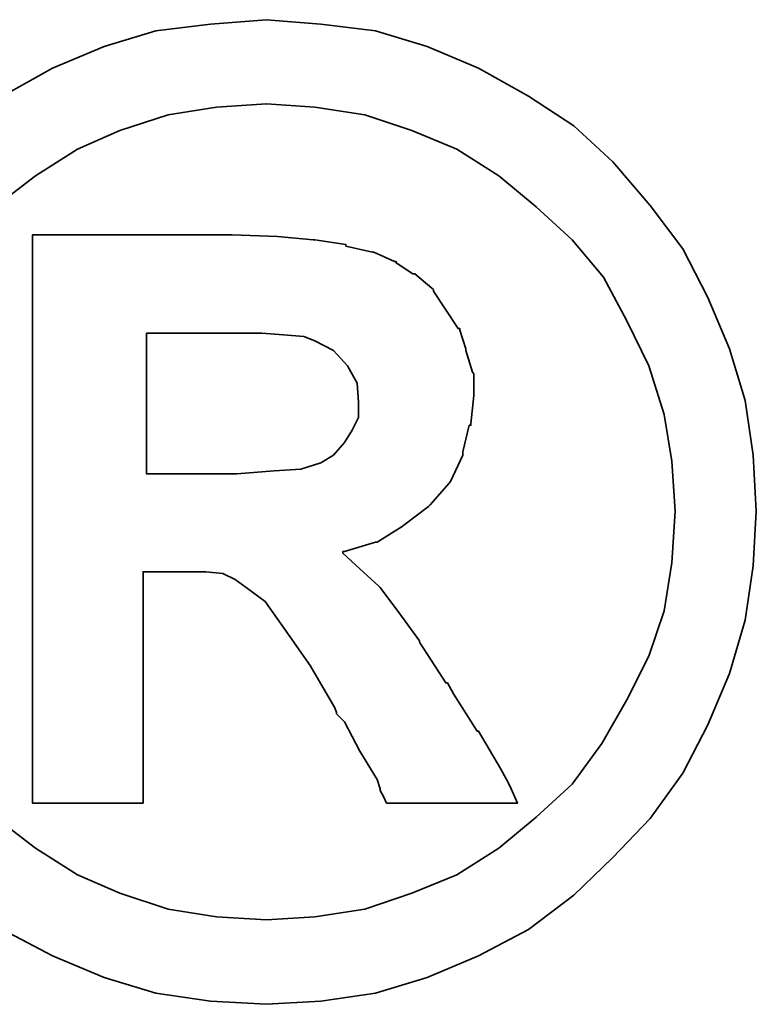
# Model space of a CAD drawing. Header units: millimetres. Extents: x -35 to 321, y -57 to 75.
# Tile 18 of 95: x 109.442 to 109.728, y 3.074 to 3.456. Entities that reach past the tile are written whole.
import ezdxf

# ---------------------------------------------------------------- set-up
doc = ezdxf.new("R2010")
doc.units = ezdxf.units.MM
doc.layers.add('DIM', color=4, linetype='Continuous')
doc.layers.add('layer 1', color=7, linetype='Continuous')

# ---------------------------------------------------------------- blocks, each defined once
blk = doc.blocks.new('TBI MOTION logo(完整正式版)')
at = {"layer": 'layer 1', "color": 22, "lineweight": 35}
for points, knots in [([(-91.89366, 20.43624), (-91.89366, 20.43624), (-91.91351, 20.77862), (-91.91351, 20.77862), (-91.91351, 20.77862), (-91.91351, 20.77862), (-91.96114, 21.11206), (-91.96114, 21.11206), (-91.96114, 21.11206), (-91.96114, 21.11206), (-92.05641, 21.42764), (-92.05641, 21.42764), (-92.05641, 21.42764), (-92.05641, 21.42764), (-92.18939, 21.74124), (-92.18939, 21.74124), (-92.18939, 21.74124), (-92.18939, 21.74124), (-92.34222, 22.03697), (-92.34222, 22.03697), (-92.34222, 22.03697), (-92.34222, 22.03697), (-92.5407, 22.30294), (-92.5407, 22.30294), (-92.5407, 22.30294), (-92.5407, 22.30294), (-92.76895, 22.5689), (-92.76895, 22.5689), (-92.76895, 22.5689), (-92.76895, 22.5689), (-93.00713, 22.78921), (-93.00713, 22.78921), (-93.00713, 22.78921), (-93.00713, 22.78921), (-93.285, 22.96982), (-93.285, 22.96982), (-93.285, 22.96982), (-93.285, 22.96982), (-93.58867, 23.14051), (-93.58867, 23.14051), (-93.58867, 23.14051), (-93.58867, 23.14051), (-93.90227, 23.2735), (-93.90227, 23.2735), (-93.90227, 23.2735), (-93.90227, 23.2735), (-94.21785, 23.36877), (-94.21785, 23.36877), (-94.21785, 23.36877), (-94.21785, 23.36877), (-94.55129, 23.40846), (-94.55129, 23.40846), (-94.55129, 23.40846), (-94.55129, 23.40846), (-94.88474, 23.43625), (-94.88474, 23.43625), (-94.88474, 23.43625), (-94.88474, 23.43625), (-95.22612, 23.40846), (-95.22612, 23.40846), (-95.22612, 23.40846), (-95.22612, 23.40846), (-95.55956, 23.36877), (-95.55956, 23.36877), (-95.55956, 23.36877), (-95.55956, 23.36877), (-95.87515, 23.2735), (-95.87515, 23.2735), (-95.87515, 23.2735), (-95.87515, 23.2735), (-96.18973, 23.14051), (-96.18973, 23.14051), (-96.18973, 23.14051), (-96.18973, 23.14051), (-96.4944, 22.96982), (-96.4944, 22.96982), (-96.4944, 22.96982), (-96.4944, 22.96982), (-96.77028, 22.78921), (-96.77028, 22.78921), (-96.77028, 22.78921), (-96.77028, 22.78921), (-97.00846, 22.5689), (-97.00846, 22.5689), (-97.00846, 22.5689), (-97.00846, 22.5689), (-97.23671, 22.30294), (-97.23671, 22.30294), (-97.23671, 22.30294), (-97.23671, 22.30294), (-97.43618, 22.03697), (-97.43618, 22.03697), (-97.43618, 22.03697), (-97.43618, 22.03697), (-97.58901, 21.74124), (-97.58901, 21.74124), (-97.58901, 21.74124), (-97.58901, 21.74124), (-97.72298, 21.42764), (-97.72298, 21.42764), (-97.72298, 21.42764), (-97.72298, 21.42764), (-97.81825, 21.11206), (-97.81825, 21.11206), (-97.81825, 21.11206), (-97.81825, 21.11206), (-97.86589, 20.77862), (-97.86589, 20.77862), (-97.86589, 20.77862), (-97.86589, 20.77862), (-97.88375, 20.43624), (-97.88375, 20.43624), (-97.88375, 20.43624), (-97.88375, 20.43624), (-97.86589, 20.1028), (-97.86589, 20.1028), (-97.86589, 20.1028), (-97.86589, 20.1028), (-97.81825, 19.77035), (-97.81825, 19.77035), (-97.81825, 19.77035), (-97.81825, 19.77035), (-97.72298, 19.44583), (-97.72298, 19.44583), (-97.72298, 19.44583), (-97.72298, 19.44583), (-97.58901, 19.13224), (-97.58901, 19.13224), (-97.58901, 19.13224), (-97.58901, 19.13224), (-97.43618, 18.83749), (-97.43618, 18.83749), (-97.43618, 18.83749), (-97.43618, 18.83749), (-97.23671, 18.55963), (-97.23671, 18.55963), (-97.23671, 18.55963), (-97.23671, 18.55963), (-97.00846, 18.32145), (-97.00846, 18.32145), (-97.00846, 18.32145), (-97.00846, 18.32145), (-96.77028, 18.0932), (-96.77028, 18.0932), (-96.77028, 18.0932), (-96.77028, 18.0932), (-96.4944, 17.88381), (-96.4944, 17.88381), (-96.4944, 17.88381), (-96.4944, 17.88381), (-96.18973, 17.72205), (-96.18973, 17.72205), (-96.18973, 17.72205), (-96.18973, 17.72205), (-95.87515, 17.58906), (-95.87515, 17.58906), (-95.87515, 17.58906), (-95.87515, 17.58906), (-95.55956, 17.4938), (-95.55956, 17.4938), (-95.55956, 17.4938), (-95.55956, 17.4938), (-95.22612, 17.44616), (-95.22612, 17.44616), (-95.22612, 17.44616), (-95.22612, 17.44616), (-94.88474, 17.42631), (-94.88474, 17.42631), (-94.88474, 17.42631), (-94.88474, 17.42631), (-94.55129, 17.44616), (-94.55129, 17.44616), (-94.55129, 17.44616), (-94.55129, 17.44616), (-94.21785, 17.4938), (-94.21785, 17.4938), (-94.21785, 17.4938), (-94.21785, 17.4938), (-93.90227, 17.58906), (-93.90227, 17.58906), (-93.90227, 17.58906), (-93.90227, 17.58906), (-93.58867, 17.72205), (-93.58867, 17.72205), (-93.58867, 17.72205), (-93.58867, 17.72205), (-93.285, 17.88381), (-93.285, 17.88381), (-93.285, 17.88381), (-93.285, 17.88381), (-93.00713, 18.0932), (-93.00713, 18.0932), (-93.00713, 18.0932), (-93.00713, 18.0932), (-92.76895, 18.32145), (-92.76895, 18.32145), (-92.76895, 18.32145), (-92.76895, 18.32145), (-92.5407, 18.55963), (-92.5407, 18.55963), (-92.5407, 18.55963), (-92.5407, 18.55963), (-92.34222, 18.83749), (-92.34222, 18.83749), (-92.34222, 18.83749), (-92.34222, 18.83749), (-92.18939, 19.13224), (-92.18939, 19.13224), (-92.18939, 19.13224), (-92.18939, 19.13224), (-92.05641, 19.44583), (-92.05641, 19.44583), (-92.05641, 19.44583), (-92.05641, 19.44583), (-91.96114, 19.77035), (-91.96114, 19.77035), (-91.96114, 19.77035), (-91.96114, 19.77035), (-91.91351, 20.1028), (-91.91351, 20.1028), (-91.91351, 20.1028), (-91.91351, 20.1028), (-91.89366, 20.43624), (-91.89366, 20.43624)], [0, 0, 0, 0, 0.0178571, 0.0178571, 0.0178571, 0.0178571, 0.0357143, 0.0357143, 0.0357143, 0.0357143, 0.0535714, 0.0535714, 0.0535714, 0.0535714, 0.0714286, 0.0714286, 0.0714286, 0.0714286, 0.0892857, 0.0892857, 0.0892857, 0.0892857, 0.1071429, 0.1071429, 0.1071429, 0.1071429, 0.125, 0.125, 0.125, 0.125, 0.1428571, 0.1428571, 0.1428571, 0.1428571, 0.1607143, 0.1607143, 0.1607143, 0.1607143, 0.1785714, 0.1785714, 0.1785714, 0.1785714, 0.1964286, 0.1964286, 0.1964286, 0.1964286, 0.2142857, 0.2142857, 0.2142857, 0.2142857, 0.2321429, 0.2321429, 0.2321429, 0.2321429, 0.25, 0.25, 0.25, 0.25, 0.2678571, 0.2678571, 0.2678571, 0.2678571, 0.2857143, 0.2857143, 0.2857143, 0.2857143, 0.3035714, 0.3035714, 0.3035714, 0.3035714, 0.3214286, 0.3214286, 0.3214286, 0.3214286, 0.3392857, 0.3392857, 0.3392857, 0.3392857, 0.3571429, 0.3571429, 0.3571429, 0.3571429, 0.375, 0.375, 0.375, 0.375, 0.3928571, 0.3928571, 0.3928571, 0.3928571, 0.4107143, 0.4107143, 0.4107143, 0.4107143, 0.4285714, 0.4285714, 0.4285714, 0.4285714, 0.4464286, 0.4464286, 0.4464286, 0.4464286, 0.4642857, 0.4642857, 0.4642857, 0.4642857, 0.4821429, 0.4821429, 0.4821429, 0.4821429, 0.5, 0.5, 0.5, 0.5, 0.5178571, 0.5178571, 0.5178571, 0.5178571, 0.5357143, 0.5357143, 0.5357143, 0.5357143, 0.5535714, 0.5535714, 0.5535714, 0.5535714, 0.5714286, 0.5714286, 0.5714286, 0.5714286, 0.5892857, 0.5892857, 0.5892857, 0.5892857, 0.6071429, 0.6071429, 0.6071429, 0.6071429, 0.625, 0.625, 0.625, 0.625, 0.6428571, 0.6428571, 0.6428571, 0.6428571, 0.6607143, 0.6607143, 0.6607143, 0.6607143, 0.6785714, 0.6785714, 0.6785714, 0.6785714, 0.6964286, 0.6964286, 0.6964286, 0.6964286, 0.7142857, 0.7142857, 0.7142857, 0.7142857, 0.7321429, 0.7321429, 0.7321429, 0.7321429, 0.75, 0.75, 0.75, 0.75, 0.7678571, 0.7678571, 0.7678571, 0.7678571, 0.7857143, 0.7857143, 0.7857143, 0.7857143, 0.8035714, 0.8035714, 0.8035714, 0.8035714, 0.8214286, 0.8214286, 0.8214286, 0.8214286, 0.8392857, 0.8392857, 0.8392857, 0.8392857, 0.8571429, 0.8571429, 0.8571429, 0.8571429, 0.875, 0.875, 0.875, 0.875, 0.8928571, 0.8928571, 0.8928571, 0.8928571, 0.9107143, 0.9107143, 0.9107143, 0.9107143, 0.9285714, 0.9285714, 0.9285714, 0.9285714, 0.9464286, 0.9464286, 0.9464286, 0.9464286, 0.9642857, 0.9642857, 0.9642857, 0.9642857, 0.9821429, 0.9821429, 0.9821429, 0.9821429, 1, 1, 1, 1]), ([(-92.38986, 20.43624), (-92.38986, 20.43624), (-92.40871, 20.74091), (-92.40871, 20.74091), (-92.40871, 20.74091), (-92.40871, 20.74091), (-92.45536, 21.02672), (-92.45536, 21.02672), (-92.45536, 21.02672), (-92.45536, 21.02672), (-92.55063, 21.32245), (-92.55063, 21.32245), (-92.55063, 21.32245), (-92.55063, 21.32245), (-92.68361, 21.59833), (-92.68361, 21.59833), (-92.68361, 21.59833), (-92.68361, 21.59833), (-92.82651, 21.86429), (-92.82651, 21.86429), (-92.82651, 21.86429), (-92.82651, 21.86429), (-93.01705, 22.09255), (-93.01705, 22.09255), (-93.01705, 22.09255), (-93.01705, 22.09255), (-93.23736, 22.29301), (-93.23736, 22.29301), (-93.23736, 22.29301), (-93.23736, 22.29301), (-93.46561, 22.48355), (-93.46561, 22.48355), (-93.46561, 22.48355), (-93.46561, 22.48355), (-93.72165, 22.6463), (-93.72165, 22.6463), (-93.72165, 22.6463), (-93.72165, 22.6463), (-93.99754, 22.75944), (-93.99754, 22.75944), (-93.99754, 22.75944), (-93.99754, 22.75944), (-94.28335, 22.85471), (-94.28335, 22.85471), (-94.28335, 22.85471), (-94.28335, 22.85471), (-94.589, 22.90234), (-94.589, 22.90234), (-94.589, 22.90234), (-94.589, 22.90234), (-94.88474, 22.92219), (-94.88474, 22.92219), (-94.88474, 22.92219), (-94.88474, 22.92219), (-95.1894, 22.90234), (-95.1894, 22.90234), (-95.1894, 22.90234), (-95.1894, 22.90234), (-95.48315, 22.85471), (-95.48315, 22.85471), (-95.48315, 22.85471), (-95.48315, 22.85471), (-95.77988, 22.75944), (-95.77988, 22.75944), (-95.77988, 22.75944), (-95.77988, 22.75944), (-96.03691, 22.6463), (-96.03691, 22.6463), (-96.03691, 22.6463), (-96.03691, 22.6463), (-96.29394, 22.48355), (-96.29394, 22.48355), (-96.29394, 22.48355), (-96.29394, 22.48355), (-96.54203, 22.29301), (-96.54203, 22.29301), (-96.54203, 22.29301), (-96.54203, 22.29301), (-96.75937, 22.09255), (-96.75937, 22.09255), (-96.75937, 22.09255), (-96.75937, 22.09255), (-96.9509, 21.86429), (-96.9509, 21.86429), (-96.9509, 21.86429), (-96.9509, 21.86429), (-97.0938, 21.59833), (-97.0938, 21.59833), (-97.0938, 21.59833), (-97.0938, 21.59833), (-97.21686, 21.32245), (-97.21686, 21.32245), (-97.21686, 21.32245), (-97.21686, 21.32245), (-97.32206, 21.02672), (-97.32206, 21.02672), (-97.32206, 21.02672), (-97.32206, 21.02672), (-97.36076, 20.74091), (-97.36076, 20.74091), (-97.36076, 20.74091), (-97.36076, 20.74091), (-97.37961, 20.43624), (-97.37961, 20.43624), (-97.37961, 20.43624), (-97.37961, 20.43624), (-97.36076, 20.12165), (-97.36076, 20.12165), (-97.36076, 20.12165), (-97.36076, 20.12165), (-97.32206, 19.82791), (-97.32206, 19.82791), (-97.32206, 19.82791), (-97.32206, 19.82791), (-97.21686, 19.55102), (-97.21686, 19.55102), (-97.21686, 19.55102), (-97.21686, 19.55102), (-97.0938, 19.28407), (-97.0938, 19.28407), (-97.0938, 19.28407), (-97.0938, 19.28407), (-96.94098, 19.01811), (-96.94098, 19.01811), (-96.94098, 19.01811), (-96.94098, 19.01811), (-96.75937, 18.77001), (-96.75937, 18.77001), (-96.75937, 18.77001), (-96.75937, 18.77001), (-96.54203, 18.56955), (-96.54203, 18.56955), (-96.54203, 18.56955), (-96.54203, 18.56955), (-96.29394, 18.37901), (-96.29394, 18.37901), (-96.29394, 18.37901), (-96.29394, 18.37901), (-96.03691, 18.21725), (-96.03691, 18.21725), (-96.03691, 18.21725), (-96.03691, 18.21725), (-95.77988, 18.10412), (-95.77988, 18.10412), (-95.77988, 18.10412), (-95.77988, 18.10412), (-95.48315, 18.00786), (-95.48315, 18.00786), (-95.48315, 18.00786), (-95.48315, 18.00786), (-95.1894, 17.96022), (-95.1894, 17.96022), (-95.1894, 17.96022), (-95.1894, 17.96022), (-94.88474, 17.94137), (-94.88474, 17.94137), (-94.88474, 17.94137), (-94.88474, 17.94137), (-94.589, 17.96022), (-94.589, 17.96022), (-94.589, 17.96022), (-94.589, 17.96022), (-94.28335, 18.00786), (-94.28335, 18.00786), (-94.28335, 18.00786), (-94.28335, 18.00786), (-93.99754, 18.10412), (-93.99754, 18.10412), (-93.99754, 18.10412), (-93.99754, 18.10412), (-93.72165, 18.21725), (-93.72165, 18.21725), (-93.72165, 18.21725), (-93.72165, 18.21725), (-93.46561, 18.37901), (-93.46561, 18.37901), (-93.46561, 18.37901), (-93.46561, 18.37901), (-93.23736, 18.56955), (-93.23736, 18.56955), (-93.23736, 18.56955), (-93.23736, 18.56955), (-93.01705, 18.77001), (-93.01705, 18.77001), (-93.01705, 18.77001), (-93.01705, 18.77001), (-92.83644, 19.01811), (-92.83644, 19.01811), (-92.83644, 19.01811), (-92.83644, 19.01811), (-92.68361, 19.28407), (-92.68361, 19.28407), (-92.68361, 19.28407), (-92.68361, 19.28407), (-92.55063, 19.55102), (-92.55063, 19.55102), (-92.55063, 19.55102), (-92.55063, 19.55102), (-92.45536, 19.82791), (-92.45536, 19.82791), (-92.45536, 19.82791), (-92.45536, 19.82791), (-92.40871, 20.12165), (-92.40871, 20.12165), (-92.40871, 20.12165), (-92.40871, 20.12165), (-92.38986, 20.43624), (-92.38986, 20.43624)], [0, 0, 0, 0, 0.0192308, 0.0192308, 0.0192308, 0.0192308, 0.0384615, 0.0384615, 0.0384615, 0.0384615, 0.0576923, 0.0576923, 0.0576923, 0.0576923, 0.0769231, 0.0769231, 0.0769231, 0.0769231, 0.0961538, 0.0961538, 0.0961538, 0.0961538, 0.1153846, 0.1153846, 0.1153846, 0.1153846, 0.1346154, 0.1346154, 0.1346154, 0.1346154, 0.1538462, 0.1538462, 0.1538462, 0.1538462, 0.1730769, 0.1730769, 0.1730769, 0.1730769, 0.1923077, 0.1923077, 0.1923077, 0.1923077, 0.2115385, 0.2115385, 0.2115385, 0.2115385, 0.2307692, 0.2307692, 0.2307692, 0.2307692, 0.25, 0.25, 0.25, 0.25, 0.2692308, 0.2692308, 0.2692308, 0.2692308, 0.2884615, 0.2884615, 0.2884615, 0.2884615, 0.3076923, 0.3076923, 0.3076923, 0.3076923, 0.3269231, 0.3269231, 0.3269231, 0.3269231, 0.3461538, 0.3461538, 0.3461538, 0.3461538, 0.3653846, 0.3653846, 0.3653846, 0.3653846, 0.3846154, 0.3846154, 0.3846154, 0.3846154, 0.4038462, 0.4038462, 0.4038462, 0.4038462, 0.4230769, 0.4230769, 0.4230769, 0.4230769, 0.4423077, 0.4423077, 0.4423077, 0.4423077, 0.4615385, 0.4615385, 0.4615385, 0.4615385, 0.4807692, 0.4807692, 0.4807692, 0.4807692, 0.5, 0.5, 0.5, 0.5, 0.5192308, 0.5192308, 0.5192308, 0.5192308, 0.5384615, 0.5384615, 0.5384615, 0.5384615, 0.5576923, 0.5576923, 0.5576923, 0.5576923, 0.5769231, 0.5769231, 0.5769231, 0.5769231, 0.5961538, 0.5961538, 0.5961538, 0.5961538, 0.6153846, 0.6153846, 0.6153846, 0.6153846, 0.6346154, 0.6346154, 0.6346154, 0.6346154, 0.6538462, 0.6538462, 0.6538462, 0.6538462, 0.6730769, 0.6730769, 0.6730769, 0.6730769, 0.6923077, 0.6923077, 0.6923077, 0.6923077, 0.7115385, 0.7115385, 0.7115385, 0.7115385, 0.7307692, 0.7307692, 0.7307692, 0.7307692, 0.75, 0.75, 0.75, 0.75, 0.7692308, 0.7692308, 0.7692308, 0.7692308, 0.7884615, 0.7884615, 0.7884615, 0.7884615, 0.8076923, 0.8076923, 0.8076923, 0.8076923, 0.8269231, 0.8269231, 0.8269231, 0.8269231, 0.8461538, 0.8461538, 0.8461538, 0.8461538, 0.8653846, 0.8653846, 0.8653846, 0.8653846, 0.8846154, 0.8846154, 0.8846154, 0.8846154, 0.9038462, 0.9038462, 0.9038462, 0.9038462, 0.9230769, 0.9230769, 0.9230769, 0.9230769, 0.9423077, 0.9423077, 0.9423077, 0.9423077, 0.9615385, 0.9615385, 0.9615385, 0.9615385, 0.9807692, 0.9807692, 0.9807692, 0.9807692, 1, 1, 1, 1]), ([(-96.31279, 18.7323), (-96.31279, 18.7323), (-96.31279, 18.77001), (-96.31279, 18.77001), (-96.31279, 18.77001), (-96.31279, 18.77001), (-96.31279, 18.87422), (-96.31279, 18.87422), (-96.31279, 18.87422), (-96.31279, 18.87422), (-96.31279, 19.04689), (-96.31279, 19.04689), (-96.31279, 19.04689), (-96.31279, 19.04689), (-96.31279, 19.25529), (-96.31279, 19.25529), (-96.31279, 19.25529), (-96.31279, 19.25529), (-96.31279, 19.5024), (-96.31279, 19.5024), (-96.31279, 19.5024), (-96.31279, 19.5024), (-96.31279, 19.77035), (-96.31279, 19.77035), (-96.31279, 19.77035), (-96.31279, 19.77035), (-96.31279, 20.37868), (-96.31279, 20.37868), (-96.31279, 20.37868), (-96.31279, 20.37868), (-96.31279, 20.98801), (-96.31279, 20.98801), (-96.31279, 20.98801), (-96.31279, 20.98801), (-96.31279, 21.27482), (-96.31279, 21.27482), (-96.31279, 21.27482), (-96.31279, 21.27482), (-96.31279, 21.52291), (-96.31279, 21.52291), (-96.31279, 21.52291), (-96.31279, 21.52291), (-96.31279, 21.75017), (-96.31279, 21.75017), (-96.31279, 21.75017), (-96.31279, 21.75017), (-96.31279, 21.90399), (-96.31279, 21.90399), (-96.31279, 21.90399), (-96.31279, 21.90399), (-96.31279, 22.0072), (-96.31279, 22.0072), (-96.31279, 22.0072), (-96.31279, 22.0072), (-96.31279, 22.04689), (-96.31279, 22.04689), (-96.31279, 22.04689), (-96.31279, 22.04689), (-96.31279, 22.12232), (-96.31279, 22.12232), (-96.31279, 22.12232), (-96.31279, 22.12232), (-96.2463, 22.12232), (-96.2463, 22.12232), (-96.2463, 22.12232), (-96.2463, 22.12232), (-96.22645, 22.12232), (-96.22645, 22.12232), (-96.22645, 22.12232), (-96.22645, 22.12232), (-96.18973, 22.12232), (-96.18973, 22.12232), (-96.18973, 22.12232), (-96.18973, 22.12232), (-96.05576, 22.12232), (-96.05576, 22.12232), (-96.05576, 22.12232), (-96.05576, 22.12232), (-95.87515, 22.12232), (-95.87515, 22.12232), (-95.87515, 22.12232), (-95.87515, 22.12232), (-95.66476, 22.12232), (-95.66476, 22.12232), (-95.66476, 22.12232), (-95.66476, 22.12232), (-95.44643, 22.12232), (-95.44643, 22.12232), (-95.44643, 22.12232), (-95.44643, 22.12232), (-95.27375, 22.12232), (-95.27375, 22.12232), (-95.27375, 22.12232), (-95.27375, 22.12232), (-95.15963, 22.12232), (-95.15963, 22.12232), (-95.15963, 22.12232), (-95.15963, 22.12232), (-95.12291, 22.12232), (-95.12291, 22.12232), (-95.12291, 22.12232), (-95.12291, 22.12232), (-95.10306, 22.12232), (-95.10306, 22.12232), (-95.10306, 22.12232), (-95.10306, 22.12232), (-95.09314, 22.12232), (-95.09314, 22.12232), (-95.09314, 22.12232), (-95.09314, 22.12232), (-94.81725, 22.1124), (-94.81725, 22.1124), (-94.81725, 22.1124), (-94.81725, 22.1124), (-94.59893, 22.09255), (-94.59893, 22.09255), (-94.59893, 22.09255), (-94.59893, 22.09255), (-94.589, 22.09255), (-94.589, 22.09255), (-94.589, 22.09255), (-94.589, 22.09255), (-94.39846, 22.06476), (-94.39846, 22.06476), (-94.39846, 22.06476), (-94.39846, 22.06476), (-94.39846, 22.05483), (-94.39846, 22.05483), (-94.39846, 22.05483), (-94.39846, 22.05483), (-94.23571, 22.01713), (-94.23571, 22.01713), (-94.23571, 22.01713), (-94.23571, 22.01713), (-94.22777, 22.01713), (-94.22777, 22.01713), (-94.22777, 22.01713), (-94.22777, 22.01713), (-94.10273, 21.96056), (-94.10273, 21.96056), (-94.10273, 21.96056), (-94.10273, 21.96056), (-94.09281, 21.96056), (-94.09281, 21.96056), (-94.09281, 21.96056), (-94.09281, 21.96056), (-94.09281, 21.95162), (-94.09281, 21.95162), (-94.09281, 21.95162), (-94.09281, 21.95162), (-93.9896, 21.88415), (-93.9896, 21.88415), (-93.9896, 21.88415), (-93.9896, 21.88415), (-93.97868, 21.88415), (-93.97868, 21.88415), (-93.97868, 21.88415), (-93.97868, 21.88415), (-93.87448, 21.79781), (-93.87448, 21.79781), (-93.87448, 21.79781), (-93.87448, 21.79781), (-93.86456, 21.78888), (-93.86456, 21.78888), (-93.86456, 21.78888), (-93.86456, 21.78888), (-93.86456, 21.77895), (-93.86456, 21.77895), (-93.86456, 21.77895), (-93.86456, 21.77895), (-93.78913, 21.66483), (-93.78913, 21.66483), (-93.78913, 21.66483), (-93.78913, 21.66483), (-93.71371, 21.5507), (-93.71371, 21.5507), (-93.71371, 21.5507), (-93.71371, 21.5507), (-93.7028, 21.5507), (-93.7028, 21.5507), (-93.7028, 21.5507), (-93.7028, 21.5507), (-93.7028, 21.54078), (-93.7028, 21.54078), (-93.7028, 21.54078), (-93.7028, 21.54078), (-93.66608, 21.42764), (-93.66608, 21.42764), (-93.66608, 21.42764), (-93.66608, 21.42764), (-93.66608, 21.41772), (-93.66608, 21.41772), (-93.66608, 21.41772), (-93.66608, 21.41772), (-93.62638, 21.28474), (-93.62638, 21.28474), (-93.62638, 21.28474), (-93.62638, 21.28474), (-93.61844, 21.27482), (-93.61844, 21.27482), (-93.61844, 21.27482), (-93.61844, 21.27482), (-93.61844, 21.14977), (-93.61844, 21.14977), (-93.61844, 21.14977), (-93.61844, 21.14977), (-93.61844, 21.14183), (-93.61844, 21.14183), (-93.61844, 21.14183), (-93.61844, 21.14183), (-93.6363, 20.96915), (-93.6363, 20.96915), (-93.6363, 20.96915), (-93.6363, 20.96915), (-93.6363, 20.96122), (-93.6363, 20.96122), (-93.6363, 20.96122), (-93.6363, 20.96122), (-93.64623, 20.96122), (-93.64623, 20.96122), (-93.64623, 20.96122), (-93.64623, 20.96122), (-93.68493, 20.79847), (-93.68493, 20.79847), (-93.68493, 20.79847), (-93.68493, 20.79847), (-93.68493, 20.78854), (-93.68493, 20.78854), (-93.68493, 20.78854), (-93.68493, 20.78854), (-93.68493, 20.77862), (-93.68493, 20.77862), (-93.68493, 20.77862), (-93.68493, 20.77862), (-93.76135, 20.61785), (-93.76135, 20.61785), (-93.76135, 20.61785), (-93.76135, 20.61785), (-93.76929, 20.60693), (-93.76929, 20.60693), (-93.76929, 20.60693), (-93.76929, 20.60693), (-93.8844, 20.47495), (-93.8844, 20.47495), (-93.8844, 20.47495), (-93.8844, 20.47495), (-93.89433, 20.46502), (-93.89433, 20.46502), (-93.89433, 20.46502), (-93.89433, 20.46502), (-94.04517, 20.34991), (-94.04517, 20.34991), (-94.04517, 20.34991), (-94.04517, 20.34991), (-94.05509, 20.34197), (-94.05509, 20.34197), (-94.05509, 20.34197), (-94.05509, 20.34197), (-94.20792, 20.2467), (-94.20792, 20.2467), (-94.20792, 20.2467), (-94.20792, 20.2467), (-94.21785, 20.2467), (-94.21785, 20.2467), (-94.21785, 20.2467), (-94.21785, 20.2467), (-94.40839, 20.18913), (-94.40839, 20.18913), (-94.40839, 20.18913), (-94.40839, 20.18913), (-94.41831, 20.18913), (-94.41831, 20.18913), (-94.41831, 20.18913), (-94.41831, 20.18913), (-94.41831, 20.17921), (-94.41831, 20.17921), (-94.41831, 20.17921), (-94.41831, 20.17921), (-94.31312, 20.08394), (-94.31312, 20.08394), (-94.31312, 20.08394), (-94.31312, 20.08394), (-94.198, 19.97875), (-94.198, 19.97875), (-94.198, 19.97875), (-94.198, 19.97875), (-94.18907, 19.97081), (-94.18907, 19.97081), (-94.18907, 19.97081), (-94.18907, 19.97081), (-94.07494, 19.81798), (-94.07494, 19.81798), (-94.07494, 19.81798), (-94.07494, 19.81798), (-93.9499, 19.6453), (-93.9499, 19.6453), (-93.9499, 19.6453), (-93.9499, 19.6453), (-93.9499, 19.63736), (-93.9499, 19.63736), (-93.9499, 19.63736), (-93.9499, 19.63736), (-93.80799, 19.41705), (-93.80799, 19.41705), (-93.80799, 19.41705), (-93.80799, 19.41705), (-93.78913, 19.38828), (-93.78913, 19.38828), (-93.78913, 19.38828), (-93.78913, 19.38828), (-93.77921, 19.38828), (-93.77921, 19.38828), (-93.77921, 19.38828), (-93.77921, 19.38828), (-93.7415, 19.32178), (-93.7415, 19.32178), (-93.7415, 19.32178), (-93.7415, 19.32178), (-93.59859, 19.09353), (-93.59859, 19.09353), (-93.59859, 19.09353), (-93.59859, 19.09353), (-93.58867, 19.09353), (-93.58867, 19.09353), (-93.58867, 19.09353), (-93.58867, 19.09353), (-93.45569, 18.86528), (-93.45569, 18.86528), (-93.45569, 18.86528), (-93.45569, 18.86528), (-93.41798, 18.7978), (-93.41798, 18.7978), (-93.41798, 18.7978), (-93.41798, 18.7978), (-93.39813, 18.76009), (-93.39813, 18.76009), (-93.39813, 18.76009), (-93.39813, 18.76009), (-93.3505, 18.6549), (-93.3505, 18.6549), (-93.3505, 18.6549), (-93.3505, 18.6549), (-93.45569, 18.6549), (-93.45569, 18.6549), (-93.45569, 18.6549), (-93.45569, 18.6549), (-93.47454, 18.6549), (-93.47454, 18.6549), (-93.47454, 18.6549), (-93.47454, 18.6549), (-93.56088, 18.6549), (-93.56088, 18.6549), (-93.56088, 18.6549), (-93.56088, 18.6549), (-93.78913, 18.6549), (-93.78913, 18.6549), (-93.78913, 18.6549), (-93.78913, 18.6549), (-94.01738, 18.6549), (-94.01738, 18.6549), (-94.01738, 18.6549), (-94.01738, 18.6549), (-94.09281, 18.6549), (-94.09281, 18.6549), (-94.09281, 18.6549), (-94.09281, 18.6549), (-94.11265, 18.6549), (-94.11265, 18.6549), (-94.11265, 18.6549), (-94.11265, 18.6549), (-94.15036, 18.6549), (-94.15036, 18.6549), (-94.15036, 18.6549), (-94.15036, 18.6549), (-94.17021, 18.69459), (-94.17021, 18.69459), (-94.17021, 18.69459), (-94.17021, 18.69459), (-94.18907, 18.7323), (-94.18907, 18.7323), (-94.18907, 18.7323), (-94.18907, 18.7323), (-94.18907, 18.74223), (-94.18907, 18.74223), (-94.18907, 18.74223), (-94.18907, 18.74223), (-94.20792, 18.7978), (-94.20792, 18.7978), (-94.20792, 18.7978), (-94.20792, 18.7978), (-94.31312, 18.97048), (-94.31312, 18.97048), (-94.31312, 18.97048), (-94.31312, 18.97048), (-94.40839, 19.1501), (-94.40839, 19.1501), (-94.40839, 19.1501), (-94.40839, 19.1501), (-94.4461, 19.1888), (-94.4461, 19.1888), (-94.4461, 19.1888), (-94.4461, 19.1888), (-94.45602, 19.19873), (-94.45602, 19.19873), (-94.45602, 19.19873), (-94.45602, 19.19873), (-94.45602, 19.20766), (-94.45602, 19.20766), (-94.45602, 19.20766), (-94.45602, 19.20766), (-94.46595, 19.23644), (-94.46595, 19.23644), (-94.46595, 19.23644), (-94.46595, 19.23644), (-94.61679, 19.49347), (-94.61679, 19.49347), (-94.61679, 19.49347), (-94.61679, 19.49347), (-94.76962, 19.7118), (-94.76962, 19.7118), (-94.76962, 19.7118), (-94.76962, 19.7118), (-94.89268, 19.88447), (-94.89268, 19.88447), (-94.89268, 19.88447), (-94.89268, 19.88447), (-95.00779, 19.97081), (-95.00779, 19.97081), (-95.00779, 19.97081), (-95.00779, 19.97081), (-95.07528, 20.01845), (-95.07528, 20.01845), (-95.07528, 20.01845), (-95.07528, 20.01845), (-95.1507, 20.05616), (-95.1507, 20.05616), (-95.1507, 20.05616), (-95.1507, 20.05616), (-95.2549, 20.06608), (-95.2549, 20.06608), (-95.2549, 20.06608), (-95.2549, 20.06608), (-95.38887, 20.06608), (-95.38887, 20.06608), (-95.38887, 20.06608), (-95.38887, 20.06608), (-95.40872, 20.06608), (-95.40872, 20.06608), (-95.40872, 20.06608), (-95.40872, 20.06608), (-95.42658, 20.06608), (-95.42658, 20.06608), (-95.42658, 20.06608), (-95.42658, 20.06608), (-95.5417, 20.06608), (-95.5417, 20.06608), (-95.5417, 20.06608), (-95.5417, 20.06608), (-95.63697, 20.06608), (-95.63697, 20.06608), (-95.63697, 20.06608), (-95.63697, 20.06608), (-95.63697, 19.99761), (-95.63697, 19.99761), (-95.63697, 19.99761), (-95.63697, 19.99761), (-95.63697, 19.92318), (-95.63697, 19.92318), (-95.63697, 19.92318), (-95.63697, 19.92318), (-95.63697, 19.69294), (-95.63697, 19.69294), (-95.63697, 19.69294), (-95.63697, 19.69294), (-95.63697, 19.44583), (-95.63697, 19.44583), (-95.63697, 19.44583), (-95.63697, 19.44583), (-95.63697, 19.17888), (-95.63697, 19.17888), (-95.63697, 19.17888), (-95.63697, 19.17888), (-95.63697, 18.96055), (-95.63697, 18.96055), (-95.63697, 18.96055), (-95.63697, 18.96055), (-95.63697, 18.87422), (-95.63697, 18.87422), (-95.63697, 18.87422), (-95.63697, 18.87422), (-95.63697, 18.80773), (-95.63697, 18.80773), (-95.63697, 18.80773), (-95.63697, 18.80773), (-95.63697, 18.75017), (-95.63697, 18.75017), (-95.63697, 18.75017), (-95.63697, 18.75017), (-95.63697, 18.7323), (-95.63697, 18.7323), (-95.63697, 18.7323), (-95.63697, 18.7323), (-95.63697, 18.6549), (-95.63697, 18.6549), (-95.63697, 18.6549), (-95.63697, 18.6549), (-95.70247, 18.6549), (-95.70247, 18.6549), (-95.70247, 18.6549), (-95.70247, 18.6549), (-95.72232, 18.6549), (-95.72232, 18.6549), (-95.72232, 18.6549), (-95.72232, 18.6549), (-95.77988, 18.6549), (-95.77988, 18.6549), (-95.77988, 18.6549), (-95.77988, 18.6549), (-95.97835, 18.6549), (-95.97835, 18.6549), (-95.97835, 18.6549), (-95.97835, 18.6549), (-96.15103, 18.6549), (-96.15103, 18.6549), (-96.15103, 18.6549), (-96.15103, 18.6549), (-96.2076, 18.6549), (-96.2076, 18.6549), (-96.2076, 18.6549), (-96.2076, 18.6549), (-96.2463, 18.6549), (-96.2463, 18.6549), (-96.2463, 18.6549), (-96.2463, 18.6549), (-96.31279, 18.6549), (-96.31279, 18.6549), (-96.31279, 18.6549), (-96.31279, 18.6549), (-96.31279, 18.7323), (-96.31279, 18.7323)], [0, 0, 0, 0, 0.0074074, 0.0074074, 0.0074074, 0.0074074, 0.0148148, 0.0148148, 0.0148148, 0.0148148, 0.0222222, 0.0222222, 0.0222222, 0.0222222, 0.0296296, 0.0296296, 0.0296296, 0.0296296, 0.037037, 0.037037, 0.037037, 0.037037, 0.0444444, 0.0444444, 0.0444444, 0.0444444, 0.0518519, 0.0518519, 0.0518519, 0.0518519, 0.0592593, 0.0592593, 0.0592593, 0.0592593, 0.0666667, 0.0666667, 0.0666667, 0.0666667, 0.0740741, 0.0740741, 0.0740741, 0.0740741, 0.0814815, 0.0814815, 0.0814815, 0.0814815, 0.0888889, 0.0888889, 0.0888889, 0.0888889, 0.0962963, 0.0962963, 0.0962963, 0.0962963, 0.1037037, 0.1037037, 0.1037037, 0.1037037, 0.1111111, 0.1111111, 0.1111111, 0.1111111, 0.1185185, 0.1185185, 0.1185185, 0.1185185, 0.1259259, 0.1259259, 0.1259259, 0.1259259, 0.1333333, 0.1333333, 0.1333333, 0.1333333, 0.1407407, 0.1407407, 0.1407407, 0.1407407, 0.1481481, 0.1481481, 0.1481481, 0.1481481, 0.1555556, 0.1555556, 0.1555556, 0.1555556, 0.162963, 0.162963, 0.162963, 0.162963, 0.1703704, 0.1703704, 0.1703704, 0.1703704, 0.1777778, 0.1777778, 0.1777778, 0.1777778, 0.1851852, 0.1851852, 0.1851852, 0.1851852, 0.1925926, 0.1925926, 0.1925926, 0.1925926, 0.2, 0.2, 0.2, 0.2, 0.2074074, 0.2074074, 0.2074074, 0.2074074, 0.2148148, 0.2148148, 0.2148148, 0.2148148, 0.2222222, 0.2222222, 0.2222222, 0.2222222, 0.2296296, 0.2296296, 0.2296296, 0.2296296, 0.237037, 0.237037, 0.237037, 0.237037, 0.2444444, 0.2444444, 0.2444444, 0.2444444, 0.2518519, 0.2518519, 0.2518519, 0.2518519, 0.2592593, 0.2592593, 0.2592593, 0.2592593, 0.2666667, 0.2666667, 0.2666667, 0.2666667, 0.2740741, 0.2740741, 0.2740741, 0.2740741, 0.2814815, 0.2814815, 0.2814815, 0.2814815, 0.2888889, 0.2888889, 0.2888889, 0.2888889, 0.2962963, 0.2962963, 0.2962963, 0.2962963, 0.3037037, 0.3037037, 0.3037037, 0.3037037, 0.3111111, 0.3111111, 0.3111111, 0.3111111, 0.3185185, 0.3185185, 0.3185185, 0.3185185, 0.3259259, 0.3259259, 0.3259259, 0.3259259, 0.3333333, 0.3333333, 0.3333333, 0.3333333, 0.3407407, 0.3407407, 0.3407407, 0.3407407, 0.3481481, 0.3481481, 0.3481481, 0.3481481, 0.3555556, 0.3555556, 0.3555556, 0.3555556, 0.362963, 0.362963, 0.362963, 0.362963, 0.3703704, 0.3703704, 0.3703704, 0.3703704, 0.3777778, 0.3777778, 0.3777778, 0.3777778, 0.3851852, 0.3851852, 0.3851852, 0.3851852, 0.3925926, 0.3925926, 0.3925926, 0.3925926, 0.4, 0.4, 0.4, 0.4, 0.4074074, 0.4074074, 0.4074074, 0.4074074, 0.4148148, 0.4148148, 0.4148148, 0.4148148, 0.4222222, 0.4222222, 0.4222222, 0.4222222, 0.4296296, 0.4296296, 0.4296296, 0.4296296, 0.437037, 0.437037, 0.437037, 0.437037, 0.4444444, 0.4444444, 0.4444444, 0.4444444, 0.4518519, 0.4518519, 0.4518519, 0.4518519, 0.4592593, 0.4592593, 0.4592593, 0.4592593, 0.4666667, 0.4666667, 0.4666667, 0.4666667, 0.4740741, 0.4740741, 0.4740741, 0.4740741, 0.4814815, 0.4814815, 0.4814815, 0.4814815, 0.4888889, 0.4888889, 0.4888889, 0.4888889, 0.4962963, 0.4962963, 0.4962963, 0.4962963, 0.5037037, 0.5037037, 0.5037037, 0.5037037, 0.5111111, 0.5111111, 0.5111111, 0.5111111, 0.5185185, 0.5185185, 0.5185185, 0.5185185, 0.5259259, 0.5259259, 0.5259259, 0.5259259, 0.5333333, 0.5333333, 0.5333333, 0.5333333, 0.5407407, 0.5407407, 0.5407407, 0.5407407, 0.5481481, 0.5481481, 0.5481481, 0.5481481, 0.5555556, 0.5555556, 0.5555556, 0.5555556, 0.562963, 0.562963, 0.562963, 0.562963, 0.5703704, 0.5703704, 0.5703704, 0.5703704, 0.5777778, 0.5777778, 0.5777778, 0.5777778, 0.5851852, 0.5851852, 0.5851852, 0.5851852, 0.5925926, 0.5925926, 0.5925926, 0.5925926, 0.6, 0.6, 0.6, 0.6, 0.6074074, 0.6074074, 0.6074074, 0.6074074, 0.6148148, 0.6148148, 0.6148148, 0.6148148, 0.6222222, 0.6222222, 0.6222222, 0.6222222, 0.6296296, 0.6296296, 0.6296296, 0.6296296, 0.637037, 0.637037, 0.637037, 0.637037, 0.6444444, 0.6444444, 0.6444444, 0.6444444, 0.6518519, 0.6518519, 0.6518519, 0.6518519, 0.6592593, 0.6592593, 0.6592593, 0.6592593, 0.6666667, 0.6666667, 0.6666667, 0.6666667, 0.6740741, 0.6740741, 0.6740741, 0.6740741, 0.6814815, 0.6814815, 0.6814815, 0.6814815, 0.6888889, 0.6888889, 0.6888889, 0.6888889, 0.6962963, 0.6962963, 0.6962963, 0.6962963, 0.7037037, 0.7037037, 0.7037037, 0.7037037, 0.7111111, 0.7111111, 0.7111111, 0.7111111, 0.7185185, 0.7185185, 0.7185185, 0.7185185, 0.7259259, 0.7259259, 0.7259259, 0.7259259, 0.7333333, 0.7333333, 0.7333333, 0.7333333, 0.7407407, 0.7407407, 0.7407407, 0.7407407, 0.7481481, 0.7481481, 0.7481481, 0.7481481, 0.7555556, 0.7555556, 0.7555556, 0.7555556, 0.762963, 0.762963, 0.762963, 0.762963, 0.7703704, 0.7703704, 0.7703704, 0.7703704, 0.7777778, 0.7777778, 0.7777778, 0.7777778, 0.7851852, 0.7851852, 0.7851852, 0.7851852, 0.7925926, 0.7925926, 0.7925926, 0.7925926, 0.8, 0.8, 0.8, 0.8, 0.8074074, 0.8074074, 0.8074074, 0.8074074, 0.8148148, 0.8148148, 0.8148148, 0.8148148, 0.8222222, 0.8222222, 0.8222222, 0.8222222, 0.8296296, 0.8296296, 0.8296296, 0.8296296, 0.837037, 0.837037, 0.837037, 0.837037, 0.8444444, 0.8444444, 0.8444444, 0.8444444, 0.8518519, 0.8518519, 0.8518519, 0.8518519, 0.8592593, 0.8592593, 0.8592593, 0.8592593, 0.8666667, 0.8666667, 0.8666667, 0.8666667, 0.8740741, 0.8740741, 0.8740741, 0.8740741, 0.8814815, 0.8814815, 0.8814815, 0.8814815, 0.8888889, 0.8888889, 0.8888889, 0.8888889, 0.8962963, 0.8962963, 0.8962963, 0.8962963, 0.9037037, 0.9037037, 0.9037037, 0.9037037, 0.9111111, 0.9111111, 0.9111111, 0.9111111, 0.9185185, 0.9185185, 0.9185185, 0.9185185, 0.9259259, 0.9259259, 0.9259259, 0.9259259, 0.9333333, 0.9333333, 0.9333333, 0.9333333, 0.9407407, 0.9407407, 0.9407407, 0.9407407, 0.9481481, 0.9481481, 0.9481481, 0.9481481, 0.9555556, 0.9555556, 0.9555556, 0.9555556, 0.962963, 0.962963, 0.962963, 0.962963, 0.9703704, 0.9703704, 0.9703704, 0.9703704, 0.9777778, 0.9777778, 0.9777778, 0.9777778, 0.9851852, 0.9851852, 0.9851852, 0.9851852, 0.9925926, 0.9925926, 0.9925926, 0.9925926, 1, 1, 1, 1]), ([(-95.61712, 21.52291), (-95.61712, 21.52291), (-95.61712, 21.44551), (-95.61712, 21.44551), (-95.61712, 21.44551), (-95.61712, 21.44551), (-95.61712, 21.27482), (-95.61712, 21.27482), (-95.61712, 21.27482), (-95.61712, 21.27482), (-95.61712, 21.08328), (-95.61712, 21.08328), (-95.61712, 21.08328), (-95.61712, 21.08328), (-95.61712, 20.91358), (-95.61712, 20.91358), (-95.61712, 20.91358), (-95.61712, 20.91358), (-95.61712, 20.74091), (-95.61712, 20.74091), (-95.61712, 20.74091), (-95.61712, 20.74091), (-95.61712, 20.66449), (-95.61712, 20.66449), (-95.61712, 20.66449), (-95.61712, 20.66449), (-95.59926, 20.66449), (-95.59926, 20.66449), (-95.59926, 20.66449), (-95.59926, 20.66449), (-95.38887, 20.66449), (-95.38887, 20.66449), (-95.38887, 20.66449), (-95.38887, 20.66449), (-95.15963, 20.66449), (-95.15963, 20.66449), (-95.15963, 20.66449), (-95.15963, 20.66449), (-95.08421, 20.66449), (-95.08421, 20.66449), (-95.08421, 20.66449), (-95.08421, 20.66449), (-95.06535, 20.66449), (-95.06535, 20.66449), (-95.06535, 20.66449), (-95.06535, 20.66449), (-94.8371, 20.68335), (-94.8371, 20.68335), (-94.8371, 20.68335), (-94.8371, 20.68335), (-94.67435, 20.69327), (-94.67435, 20.69327), (-94.67435, 20.69327), (-94.67435, 20.69327), (-94.55129, 20.73098), (-94.55129, 20.73098), (-94.55129, 20.73098), (-94.55129, 20.73098), (-94.47389, 20.77862), (-94.47389, 20.77862), (-94.47389, 20.77862), (-94.47389, 20.77862), (-94.40839, 20.85503), (-94.40839, 20.85503), (-94.40839, 20.85503), (-94.40839, 20.85503), (-94.36075, 20.93145), (-94.36075, 20.93145), (-94.36075, 20.93145), (-94.36075, 20.93145), (-94.32304, 21.00885), (-94.32304, 21.00885), (-94.32304, 21.00885), (-94.32304, 21.00885), (-94.32304, 21.10214), (-94.32304, 21.10214), (-94.32304, 21.10214), (-94.32304, 21.10214), (-94.33098, 21.21726), (-94.33098, 21.21726), (-94.33098, 21.21726), (-94.33098, 21.21726), (-94.38854, 21.32245), (-94.38854, 21.32245), (-94.38854, 21.32245), (-94.38854, 21.32245), (-94.47389, 21.41772), (-94.47389, 21.41772), (-94.47389, 21.41772), (-94.47389, 21.41772), (-94.589, 21.47528), (-94.589, 21.47528), (-94.589, 21.47528), (-94.589, 21.47528), (-94.65549, 21.50306), (-94.65549, 21.50306), (-94.65549, 21.50306), (-94.65549, 21.50306), (-94.77954, 21.51299), (-94.77954, 21.51299), (-94.77954, 21.51299), (-94.77954, 21.51299), (-94.91252, 21.52291), (-94.91252, 21.52291), (-94.91252, 21.52291), (-94.91252, 21.52291), (-95.10306, 21.52291), (-95.10306, 21.52291), (-95.10306, 21.52291), (-95.10306, 21.52291), (-95.12291, 21.52291), (-95.12291, 21.52291), (-95.12291, 21.52291), (-95.12291, 21.52291), (-95.19833, 21.52291), (-95.19833, 21.52291), (-95.19833, 21.52291), (-95.19833, 21.52291), (-95.40872, 21.52291), (-95.40872, 21.52291), (-95.40872, 21.52291), (-95.40872, 21.52291), (-95.59926, 21.52291), (-95.59926, 21.52291), (-95.59926, 21.52291), (-95.59926, 21.52291), (-95.61712, 21.52291), (-95.61712, 21.52291)], [0, 0, 0, 0, 0.03125, 0.03125, 0.03125, 0.03125, 0.0625, 0.0625, 0.0625, 0.0625, 0.09375, 0.09375, 0.09375, 0.09375, 0.125, 0.125, 0.125, 0.125, 0.15625, 0.15625, 0.15625, 0.15625, 0.1875, 0.1875, 0.1875, 0.1875, 0.21875, 0.21875, 0.21875, 0.21875, 0.25, 0.25, 0.25, 0.25, 0.28125, 0.28125, 0.28125, 0.28125, 0.3125, 0.3125, 0.3125, 0.3125, 0.34375, 0.34375, 0.34375, 0.34375, 0.375, 0.375, 0.375, 0.375, 0.40625, 0.40625, 0.40625, 0.40625, 0.4375, 0.4375, 0.4375, 0.4375, 0.46875, 0.46875, 0.46875, 0.46875, 0.5, 0.5, 0.5, 0.5, 0.53125, 0.53125, 0.53125, 0.53125, 0.5625, 0.5625, 0.5625, 0.5625, 0.59375, 0.59375, 0.59375, 0.59375, 0.625, 0.625, 0.625, 0.625, 0.65625, 0.65625, 0.65625, 0.65625, 0.6875, 0.6875, 0.6875, 0.6875, 0.71875, 0.71875, 0.71875, 0.71875, 0.75, 0.75, 0.75, 0.75, 0.78125, 0.78125, 0.78125, 0.78125, 0.8125, 0.8125, 0.8125, 0.8125, 0.84375, 0.84375, 0.84375, 0.84375, 0.875, 0.875, 0.875, 0.875, 0.90625, 0.90625, 0.90625, 0.90625, 0.9375, 0.9375, 0.9375, 0.9375, 0.96875, 0.96875, 0.96875, 0.96875, 1, 1, 1, 1])]:
    blk.add_open_spline(points, degree=3, knots=knots, dxfattribs=at)

msp = doc.modelspace()

# ---------------------------------------------------------------- block references
at = {"layer": 'DIM', "color": 7, "xscale": 0.0636045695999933, "yscale": 0.0636045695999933, "zscale": 0.0636045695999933}
msp.add_blockref('TBI MOTION logo(完整正式版)', (115.57329, 1.96558), dxfattribs=at)

doc.saveas('drawing.dxf')
